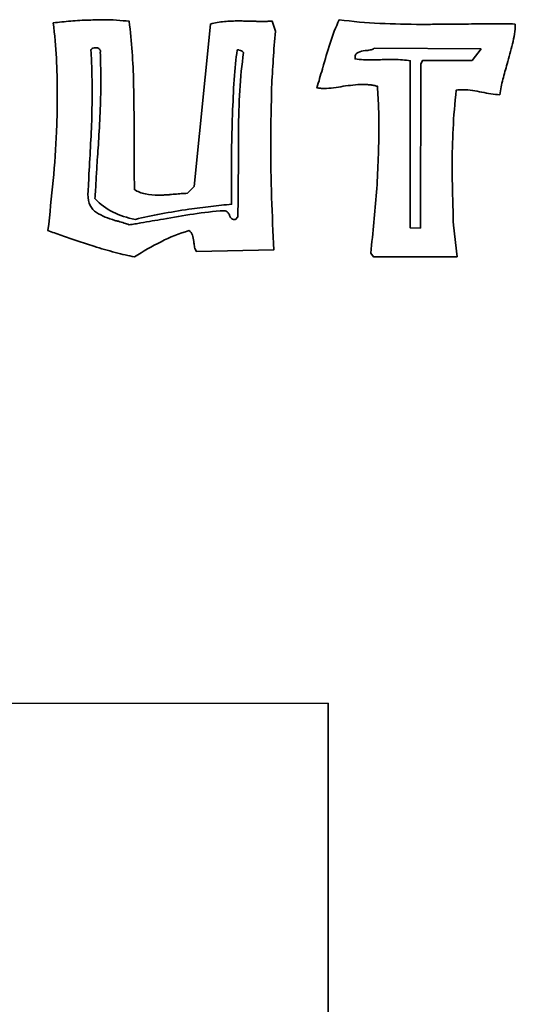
# Model space of a CAD drawing. Header units: centimetres. Extents: x -17 to 23.6, y -21.5 to 19.4.
# Tile 6 of 93: x 1.1 to 2.5, y -12.9 to -10.1. Entities that reach past the tile are written whole.
import ezdxf

# ---------------------------------------------------------------- set-up
doc = ezdxf.new("R2010")
doc.units = ezdxf.units.CM
doc.header["$MEASUREMENT"] = 0
doc.layers.add('Layer 1', color=7, linetype='Continuous')

msp = doc.modelspace()

# ---------------------------------------------------------------- linework, layer by layer
at = {"layer": 'Layer 1', "color": 36, "lineweight": 35}
for points, knots in [([(1.22315, -10.0865), (1.23913, -10.0847), (1.25568, -10.08304), (1.27289, -10.08152), (1.27289, -10.08152), (1.28997, -10.08015), (1.30747, -10.07905), (1.3251, -10.07849), (1.3251, -10.07849), (1.33227, -10.07849), (1.33904, -10.07838), (1.34549, -10.07796), (1.34549, -10.07796), (1.35213, -10.07768), (1.35862, -10.07754), (1.36507, -10.07754), (1.36507, -10.07754), (1.37802, -10.07754), (1.391, -10.07796), (1.40367, -10.07891), (1.40367, -10.07891), (1.41633, -10.07976), (1.42833, -10.08085), (1.43962, -10.08195), (1.43962, -10.08195), (1.44667, -10.14051), (1.4508, -10.19882), (1.45203, -10.25668), (1.45203, -10.25668), (1.45327, -10.31471), (1.45383, -10.37232), (1.45383, -10.42964), (1.45383, -10.42964), (1.45383, -10.42964), (1.45383, -10.505), (1.45383, -10.505), (1.45383, -10.505), (1.45383, -10.51452), (1.45397, -10.52401), (1.45426, -10.5334), (1.45426, -10.5334), (1.4545, -10.54292), (1.45464, -10.55241), (1.45464, -10.56179), (1.45464, -10.56179), (1.4636, -10.56772), (1.47394, -10.57185), (1.48565, -10.57418), (1.48565, -10.57418), (1.49751, -10.57654), (1.50992, -10.57778), (1.52301, -10.57778), (1.52301, -10.57778), (1.5277, -10.57778), (1.53236, -10.57763), (1.53719, -10.57735), (1.53719, -10.57735), (1.54189, -10.57707), (1.54658, -10.57693), (1.55138, -10.57693), (1.55138, -10.57693), (1.55427, -10.57626), (1.5573, -10.57584), (1.56062, -10.57555), (1.56062, -10.57555), (1.56393, -10.57527), (1.56697, -10.57516), (1.57, -10.57516), (1.57, -10.57516), (1.57593, -10.57446), (1.582, -10.57389), (1.58817, -10.57337), (1.58817, -10.57337), (1.59438, -10.5728), (1.60002, -10.57252), (1.60542, -10.57252), (1.60542, -10.57252), (1.60542, -10.57252), (1.62497, -10.55298), (1.62497, -10.55298), (1.62497, -10.55298), (1.62497, -10.55298), (1.67114, -10.08995), (1.67114, -10.08995), (1.67114, -10.08995), (1.68409, -10.0865), (1.69732, -10.08403), (1.71097, -10.0829), (1.71097, -10.0829), (1.72463, -10.08166), (1.73852, -10.08113), (1.7526, -10.08113), (1.7526, -10.08113), (1.75849, -10.08113), (1.76442, -10.08128), (1.77035, -10.08152), (1.77035, -10.08152), (1.77627, -10.08181), (1.7822, -10.08195), (1.78813, -10.08195), (1.78813, -10.08195), (1.78813, -10.08195), (1.80054, -10.08195), (1.80054, -10.08195), (1.80054, -10.08195), (1.80467, -10.08265), (1.80866, -10.0829), (1.81254, -10.0829), (1.81254, -10.0829), (1.81254, -10.0829), (1.83032, -10.0829), (1.83032, -10.0829), (1.83032, -10.0829), (1.83236, -10.0829), (1.8343, -10.08265), (1.8361, -10.08195), (1.8361, -10.08195), (1.8361, -10.08195), (1.84753, -10.08195), (1.84753, -10.08195), (1.84753, -10.08195), (1.84753, -10.08195), (1.85649, -10.11034), (1.85649, -10.11034), (1.85649, -10.11034), (1.85402, -10.13694), (1.85194, -10.16368), (1.85028, -10.19067), (1.85028, -10.19067), (1.84849, -10.21755), (1.84697, -10.24429), (1.84573, -10.27089), (1.84573, -10.27089), (1.8452, -10.29746), (1.84464, -10.32434), (1.84393, -10.35122), (1.84393, -10.35122), (1.84341, -10.3781), (1.84312, -10.40481), (1.84312, -10.43141), (1.84312, -10.43141), (1.84312, -10.48228), (1.84393, -10.53311), (1.84573, -10.58398), (1.84573, -10.58398), (1.84753, -10.63482), (1.84961, -10.68484), (1.85194, -10.73391), (1.85194, -10.73391), (1.85194, -10.73391), (1.63117, -10.73832), (1.63117, -10.73832), (1.63117, -10.73832), (1.62885, -10.73473), (1.62719, -10.73074), (1.6262, -10.72633), (1.6262, -10.72633), (1.62539, -10.72192), (1.62472, -10.71765), (1.62401, -10.71349), (1.62401, -10.71349), (1.62401, -10.71349), (1.62401, -10.70993), (1.62401, -10.70993), (1.62401, -10.70993), (1.62292, -10.70343), (1.62154, -10.69737), (1.62003, -10.69172), (1.62003, -10.69172), (1.61865, -10.68608), (1.61519, -10.68181), (1.60983, -10.67892), (1.60983, -10.67892), (1.58267, -10.6865), (1.55621, -10.69712), (1.53046, -10.71035), (1.53046, -10.71035), (1.50481, -10.72368), (1.47944, -10.73804), (1.45464, -10.75332), (1.45464, -10.75332), (1.4381, -10.75042), (1.41979, -10.7463), (1.39968, -10.74094), (1.39968, -10.74094), (1.37954, -10.73568), (1.35915, -10.72975), (1.33847, -10.7233), (1.33847, -10.7233), (1.33078, -10.72079), (1.32292, -10.71832), (1.31505, -10.71571), (1.31505, -10.71571), (1.30708, -10.71296), (1.29921, -10.71049), (1.29148, -10.70813), (1.29148, -10.70813), (1.27607, -10.70276), (1.26132, -10.69765), (1.24711, -10.69257), (1.24711, -10.69257), (1.23292, -10.6876), (1.21998, -10.68304), (1.20812, -10.67892), (1.20812, -10.67892), (1.21334, -10.63041), (1.21832, -10.58286), (1.22273, -10.53615), (1.22273, -10.53615), (1.22714, -10.48944), (1.23031, -10.44298), (1.23211, -10.39684), (1.23211, -10.39684), (1.23321, -10.37849), (1.23402, -10.36004), (1.2343, -10.34145), (1.2343, -10.34145), (1.23458, -10.32282), (1.23472, -10.30437), (1.23472, -10.28603), (1.23472, -10.28603), (1.23472, -10.2535), (1.23388, -10.22073), (1.23211, -10.1875), (1.23211, -10.1875), (1.23031, -10.15444), (1.22728, -10.12068), (1.22315, -10.0865)], [0, 0, 0, 0, 0.0172414, 0.0172414, 0.0172414, 0.0172414, 0.0344828, 0.0344828, 0.0344828, 0.0344828, 0.0517241, 0.0517241, 0.0517241, 0.0517241, 0.0689655, 0.0689655, 0.0689655, 0.0689655, 0.0862069, 0.0862069, 0.0862069, 0.0862069, 0.1034483, 0.1034483, 0.1034483, 0.1034483, 0.1206897, 0.1206897, 0.1206897, 0.1206897, 0.137931, 0.137931, 0.137931, 0.137931, 0.1551724, 0.1551724, 0.1551724, 0.1551724, 0.1724138, 0.1724138, 0.1724138, 0.1724138, 0.1896552, 0.1896552, 0.1896552, 0.1896552, 0.2068966, 0.2068966, 0.2068966, 0.2068966, 0.2241379, 0.2241379, 0.2241379, 0.2241379, 0.2413793, 0.2413793, 0.2413793, 0.2413793, 0.2586207, 0.2586207, 0.2586207, 0.2586207, 0.2758621, 0.2758621, 0.2758621, 0.2758621, 0.2931034, 0.2931034, 0.2931034, 0.2931034, 0.3103448, 0.3103448, 0.3103448, 0.3103448, 0.3275862, 0.3275862, 0.3275862, 0.3275862, 0.3448276, 0.3448276, 0.3448276, 0.3448276, 0.362069, 0.362069, 0.362069, 0.362069, 0.3793103, 0.3793103, 0.3793103, 0.3793103, 0.3965517, 0.3965517, 0.3965517, 0.3965517, 0.4137931, 0.4137931, 0.4137931, 0.4137931, 0.4310345, 0.4310345, 0.4310345, 0.4310345, 0.4482759, 0.4482759, 0.4482759, 0.4482759, 0.4655172, 0.4655172, 0.4655172, 0.4655172, 0.4827586, 0.4827586, 0.4827586, 0.4827586, 0.5, 0.5, 0.5, 0.5, 0.5172414, 0.5172414, 0.5172414, 0.5172414, 0.5344828, 0.5344828, 0.5344828, 0.5344828, 0.5517241, 0.5517241, 0.5517241, 0.5517241, 0.5689655, 0.5689655, 0.5689655, 0.5689655, 0.5862069, 0.5862069, 0.5862069, 0.5862069, 0.6034483, 0.6034483, 0.6034483, 0.6034483, 0.6206897, 0.6206897, 0.6206897, 0.6206897, 0.637931, 0.637931, 0.637931, 0.637931, 0.6551724, 0.6551724, 0.6551724, 0.6551724, 0.6724138, 0.6724138, 0.6724138, 0.6724138, 0.6896552, 0.6896552, 0.6896552, 0.6896552, 0.7068966, 0.7068966, 0.7068966, 0.7068966, 0.7241379, 0.7241379, 0.7241379, 0.7241379, 0.7413793, 0.7413793, 0.7413793, 0.7413793, 0.7586207, 0.7586207, 0.7586207, 0.7586207, 0.7758621, 0.7758621, 0.7758621, 0.7758621, 0.7931034, 0.7931034, 0.7931034, 0.7931034, 0.8103448, 0.8103448, 0.8103448, 0.8103448, 0.8275862, 0.8275862, 0.8275862, 0.8275862, 0.8448276, 0.8448276, 0.8448276, 0.8448276, 0.862069, 0.862069, 0.862069, 0.862069, 0.8793103, 0.8793103, 0.8793103, 0.8793103, 0.8965517, 0.8965517, 0.8965517, 0.8965517, 0.9137931, 0.9137931, 0.9137931, 0.9137931, 0.9310345, 0.9310345, 0.9310345, 0.9310345, 0.9482759, 0.9482759, 0.9482759, 0.9482759, 0.9655172, 0.9655172, 0.9655172, 0.9655172, 1, 1, 1, 1]), ([(2.54042, -10.08995), (2.53986, -10.10897), (2.53725, -10.12784), (2.53242, -10.14672), (2.53242, -10.14672), (2.52772, -10.16573), (2.52264, -10.1846), (2.51739, -10.20348), (2.51739, -10.20348), (2.5127, -10.21837), (2.50843, -10.23297), (2.505, -10.24743), (2.505, -10.24743), (2.50141, -10.26193), (2.49851, -10.27654), (2.49604, -10.29128), (2.49604, -10.29128), (2.48775, -10.29128), (2.47936, -10.29058), (2.47082, -10.28906), (2.47082, -10.28906), (2.46228, -10.28769), (2.45361, -10.28603), (2.44464, -10.28423), (2.44464, -10.28423), (2.43635, -10.28247), (2.42768, -10.28081), (2.41847, -10.27929), (2.41847, -10.27929), (2.40937, -10.27791), (2.39998, -10.27707), (2.3906, -10.27707), (2.3906, -10.27707), (2.3906, -10.27707), (2.38125, -10.27707), (2.38125, -10.27707), (2.38125, -10.27707), (2.37793, -10.27707), (2.3749, -10.27749), (2.37201, -10.27806), (2.37201, -10.27806), (2.36774, -10.3158), (2.36485, -10.3526), (2.36305, -10.38844), (2.36305, -10.38844), (2.36125, -10.42425), (2.36044, -10.45981), (2.36044, -10.49537), (2.36044, -10.49537), (2.36044, -10.5225), (2.36086, -10.55008), (2.36181, -10.5782), (2.36181, -10.5782), (2.36266, -10.60628), (2.36333, -10.63482), (2.36389, -10.66375), (2.36389, -10.66375), (2.36389, -10.66375), (2.37462, -10.75332), (2.37462, -10.75332), (2.37462, -10.75332), (2.37462, -10.75332), (2.13596, -10.75332), (2.13596, -10.75332), (2.13596, -10.75332), (2.13596, -10.75332), (2.1281, -10.74273), (2.1281, -10.74273), (2.1281, -10.74273), (2.13155, -10.71324), (2.13473, -10.68403), (2.13734, -10.65535), (2.13734, -10.65535), (2.14009, -10.62667), (2.14256, -10.59788), (2.14492, -10.56896), (2.14492, -10.56896), (2.14669, -10.54056), (2.14806, -10.51191), (2.14933, -10.48295), (2.14933, -10.48295), (2.15057, -10.45388), (2.1511, -10.42495), (2.1511, -10.39599), (2.1511, -10.39599), (2.15166, -10.37465), (2.15152, -10.35341), (2.15071, -10.33207), (2.15071, -10.33207), (2.14972, -10.31083), (2.14877, -10.2892), (2.14754, -10.26744), (2.14754, -10.26744), (2.14408, -10.2662), (2.14051, -10.26536), (2.13692, -10.26469), (2.13692, -10.26469), (2.13335, -10.26412), (2.13018, -10.26359), (2.12714, -10.26289), (2.12714, -10.26289), (2.12355, -10.26289), (2.12009, -10.26274), (2.11653, -10.26246), (2.11653, -10.26246), (2.11293, -10.26218), (2.10936, -10.26207), (2.10591, -10.26207), (2.10591, -10.26207), (2.09642, -10.26207), (2.08689, -10.2626), (2.07751, -10.26384), (2.07751, -10.26384), (2.06802, -10.26497), (2.05892, -10.2662), (2.04996, -10.26744), (2.04996, -10.26744), (2.04061, -10.26909), (2.03137, -10.27061), (2.02255, -10.27185), (2.02255, -10.27185), (2.01359, -10.27294), (2.00477, -10.27365), (1.99595, -10.27365), (1.99595, -10.27365), (1.99235, -10.27365), (1.98879, -10.27336), (1.98533, -10.27308), (1.98533, -10.27308), (1.98176, -10.2728), (1.97817, -10.27241), (1.9746, -10.27185), (1.9746, -10.27185), (1.9776, -10.26289), (1.98025, -10.25407), (1.98258, -10.24525), (1.98258, -10.24525), (1.9849, -10.23629), (1.98769, -10.22747), (1.99058, -10.21865), (1.99058, -10.21865), (1.99058, -10.21865), (1.99058, -10.21685), (1.99058, -10.21685), (1.99058, -10.21685), (1.99058, -10.21618), (1.99083, -10.21561), (1.99154, -10.21508), (1.99154, -10.21508), (1.99803, -10.19138), (2.00491, -10.16795), (2.01235, -10.14453), (2.01235, -10.14453), (2.01965, -10.12121), (2.02847, -10.09891), (2.03853, -10.07754), (2.03853, -10.07754), (2.07627, -10.0829), (2.11487, -10.0865), (2.15413, -10.08816), (2.15413, -10.08816), (2.19357, -10.08995), (2.23326, -10.09091), (2.27348, -10.09091), (2.27348, -10.09091), (2.29002, -10.09091), (2.30671, -10.09077), (2.32364, -10.09048), (2.32364, -10.09048), (2.34047, -10.0901), (2.35712, -10.08995), (2.37367, -10.08995), (2.37367, -10.08995), (2.37367, -10.08995), (2.40743, -10.08995), (2.40743, -10.08995), (2.40743, -10.08995), (2.42933, -10.08939), (2.45152, -10.08911), (2.474, -10.08911), (2.474, -10.08911), (2.49643, -10.08911), (2.51848, -10.08939), (2.54042, -10.08995)], [0, 0, 0, 0, 0.0212766, 0.0212766, 0.0212766, 0.0212766, 0.0425532, 0.0425532, 0.0425532, 0.0425532, 0.0638298, 0.0638298, 0.0638298, 0.0638298, 0.0851064, 0.0851064, 0.0851064, 0.0851064, 0.106383, 0.106383, 0.106383, 0.106383, 0.1276596, 0.1276596, 0.1276596, 0.1276596, 0.1489362, 0.1489362, 0.1489362, 0.1489362, 0.1702128, 0.1702128, 0.1702128, 0.1702128, 0.1914894, 0.1914894, 0.1914894, 0.1914894, 0.212766, 0.212766, 0.212766, 0.212766, 0.2340426, 0.2340426, 0.2340426, 0.2340426, 0.2553191, 0.2553191, 0.2553191, 0.2553191, 0.2765957, 0.2765957, 0.2765957, 0.2765957, 0.2978723, 0.2978723, 0.2978723, 0.2978723, 0.3191489, 0.3191489, 0.3191489, 0.3191489, 0.3404255, 0.3404255, 0.3404255, 0.3404255, 0.3617021, 0.3617021, 0.3617021, 0.3617021, 0.3829787, 0.3829787, 0.3829787, 0.3829787, 0.4042553, 0.4042553, 0.4042553, 0.4042553, 0.4255319, 0.4255319, 0.4255319, 0.4255319, 0.4468085, 0.4468085, 0.4468085, 0.4468085, 0.4680851, 0.4680851, 0.4680851, 0.4680851, 0.4893617, 0.4893617, 0.4893617, 0.4893617, 0.5106383, 0.5106383, 0.5106383, 0.5106383, 0.5319149, 0.5319149, 0.5319149, 0.5319149, 0.5531915, 0.5531915, 0.5531915, 0.5531915, 0.5744681, 0.5744681, 0.5744681, 0.5744681, 0.5957447, 0.5957447, 0.5957447, 0.5957447, 0.6170213, 0.6170213, 0.6170213, 0.6170213, 0.6382979, 0.6382979, 0.6382979, 0.6382979, 0.6595745, 0.6595745, 0.6595745, 0.6595745, 0.6808511, 0.6808511, 0.6808511, 0.6808511, 0.7021277, 0.7021277, 0.7021277, 0.7021277, 0.7234043, 0.7234043, 0.7234043, 0.7234043, 0.7446809, 0.7446809, 0.7446809, 0.7446809, 0.7659574, 0.7659574, 0.7659574, 0.7659574, 0.787234, 0.787234, 0.787234, 0.787234, 0.8085106, 0.8085106, 0.8085106, 0.8085106, 0.8297872, 0.8297872, 0.8297872, 0.8297872, 0.8510638, 0.8510638, 0.8510638, 0.8510638, 0.8723404, 0.8723404, 0.8723404, 0.8723404, 0.893617, 0.893617, 0.893617, 0.893617, 0.9148936, 0.9148936, 0.9148936, 0.9148936, 0.9361702, 0.9361702, 0.9361702, 0.9361702, 0.9574468, 0.9574468, 0.9574468, 0.9574468, 1, 1, 1, 1]), ([(1.3571, -10.17152), (1.3571, -10.17152), (1.3571, -10.17028), (1.3571, -10.17028), (1.3571, -10.17028), (1.3571, -10.17), (1.35735, -10.16986), (1.35805, -10.16986), (1.35805, -10.16986), (1.35805, -10.16986), (1.35805, -10.16806), (1.35805, -10.16806), (1.35805, -10.16806), (1.35735, -10.1645), (1.35573, -10.16189), (1.35308, -10.16009), (1.35308, -10.16009), (1.35047, -10.15829), (1.34744, -10.15733), (1.34387, -10.15733), (1.34387, -10.15733), (1.34151, -10.15733), (1.3389, -10.15786), (1.33629, -10.15871), (1.33629, -10.15871), (1.33368, -10.15966), (1.33174, -10.1616), (1.3305, -10.1645), (1.3305, -10.1645), (1.33174, -10.1846), (1.33255, -10.20485), (1.33311, -10.22528), (1.33311, -10.22528), (1.33378, -10.24567), (1.33406, -10.26592), (1.33406, -10.28603), (1.33406, -10.28603), (1.33406, -10.29721), (1.33392, -10.30864), (1.33368, -10.32007), (1.33368, -10.32007), (1.33325, -10.33164), (1.33311, -10.34335), (1.33311, -10.35521), (1.33311, -10.35521), (1.33202, -10.38417), (1.33064, -10.41296), (1.32913, -10.4416), (1.32913, -10.4416), (1.32775, -10.47028), (1.32609, -10.49921), (1.32429, -10.52817), (1.32429, -10.52817), (1.32429, -10.53396), (1.32415, -10.53989), (1.32387, -10.54581), (1.32387, -10.54581), (1.32359, -10.55174), (1.32306, -10.55763), (1.32249, -10.56356), (1.32249, -10.56356), (1.32249, -10.56356), (1.32249, -10.56977), (1.32249, -10.56977), (1.32249, -10.56977), (1.32196, -10.57033), (1.32168, -10.57114), (1.32168, -10.57199), (1.32168, -10.57199), (1.32168, -10.57199), (1.32168, -10.57516), (1.32168, -10.57516), (1.32168, -10.57516), (1.32221, -10.60049), (1.3305, -10.61799), (1.34648, -10.62738), (1.34648, -10.62738), (1.36246, -10.6369), (1.37982, -10.64431), (1.39883, -10.64957), (1.39883, -10.64957), (1.40063, -10.65024), (1.40229, -10.6508), (1.40409, -10.65136), (1.40409, -10.65136), (1.40586, -10.65204), (1.40765, -10.65232), (1.40945, -10.65232), (1.40945, -10.65232), (1.41467, -10.65412), (1.41993, -10.65563), (1.42487, -10.65715), (1.42487, -10.65715), (1.42999, -10.65867), (1.43482, -10.66033), (1.43962, -10.66195), (1.43962, -10.66195), (1.44487, -10.66142), (1.45038, -10.66071), (1.45602, -10.65976), (1.45602, -10.65976), (1.46156, -10.65895), (1.46706, -10.65796), (1.47242, -10.65673), (1.47242, -10.65673), (1.48361, -10.65493), (1.49461, -10.65313), (1.50523, -10.65136), (1.50523, -10.65136), (1.51585, -10.64957), (1.52643, -10.64791), (1.53719, -10.64611), (1.53719, -10.64611), (1.56559, -10.64075), (1.5941, -10.63591), (1.62278, -10.6315), (1.62278, -10.6315), (1.65142, -10.62695), (1.68053, -10.62392), (1.71013, -10.62215), (1.71013, -10.62215), (1.71482, -10.62268), (1.71828, -10.6242), (1.72032, -10.62656), (1.72032, -10.62656), (1.7224, -10.62889), (1.72406, -10.63164), (1.72515, -10.63454), (1.72515, -10.63454), (1.72515, -10.63454), (1.72515, -10.63538), (1.72515, -10.63538), (1.72515, -10.63538), (1.72639, -10.63842), (1.72791, -10.64103), (1.72999, -10.64336), (1.72999, -10.64336), (1.73203, -10.64572), (1.73577, -10.64696), (1.74114, -10.64696), (1.74114, -10.64696), (1.74114, -10.64696), (1.74293, -10.64696), (1.74293, -10.64696), (1.74293, -10.64696), (1.74293, -10.64696), (1.74914, -10.63979), (1.74914, -10.63979), (1.74914, -10.63979), (1.74967, -10.62448), (1.74995, -10.6085), (1.74995, -10.59196), (1.74995, -10.59196), (1.74995, -10.59196), (1.74995, -10.54056), (1.74995, -10.54056), (1.74995, -10.54056), (1.75066, -10.5287), (1.75094, -10.51685), (1.75094, -10.505), (1.75094, -10.505), (1.75094, -10.505), (1.75094, -10.39504), (1.75094, -10.39504), (1.75094, -10.39504), (1.75147, -10.35605), (1.75285, -10.3176), (1.75493, -10.27982), (1.75493, -10.27982), (1.75701, -10.24193), (1.76071, -10.20584), (1.76594, -10.17152), (1.76594, -10.17152), (1.76594, -10.17152), (1.76484, -10.17042), (1.76417, -10.16986), (1.76417, -10.16986), (1.76304, -10.16862), (1.76153, -10.16739), (1.75976, -10.1663), (1.75976, -10.1663), (1.75796, -10.16506), (1.75588, -10.1645), (1.75355, -10.1645), (1.75355, -10.1645), (1.75299, -10.16393), (1.75204, -10.16354), (1.75094, -10.16354), (1.75094, -10.16354), (1.74967, -10.16354), (1.74844, -10.16393), (1.74734, -10.1645), (1.74734, -10.1645), (1.74378, -10.18873), (1.74099, -10.21685), (1.73895, -10.2487), (1.73895, -10.2487), (1.73687, -10.28067), (1.73521, -10.31347), (1.73411, -10.34724), (1.73411, -10.34724), (1.73217, -10.39807), (1.73136, -10.44644), (1.73136, -10.49219), (1.73136, -10.49219), (1.73136, -10.49219), (1.73136, -10.60353), (1.73136, -10.60353), (1.73136, -10.60353), (1.71249, -10.60533), (1.69277, -10.60741), (1.67238, -10.60974), (1.67238, -10.60974), (1.65199, -10.61207), (1.63117, -10.61471), (1.60983, -10.61775), (1.60983, -10.61775), (1.58323, -10.62187), (1.55691, -10.62628), (1.53084, -10.63097), (1.53084, -10.63097), (1.50495, -10.63577), (1.48043, -10.64103), (1.45725, -10.64696), (1.45725, -10.64696), (1.43369, -10.64226), (1.41235, -10.63524), (1.39347, -10.62614), (1.39347, -10.62614), (1.3746, -10.6169), (1.35735, -10.60409), (1.34207, -10.58755), (1.34207, -10.58755), (1.34317, -10.57033), (1.34426, -10.55336), (1.34511, -10.53657), (1.34511, -10.53657), (1.34606, -10.51974), (1.34701, -10.50295), (1.34828, -10.48641), (1.34828, -10.48641), (1.34881, -10.47455), (1.34952, -10.46298), (1.35047, -10.45141), (1.35047, -10.45141), (1.35132, -10.43984), (1.35213, -10.42813), (1.35269, -10.41641), (1.35269, -10.41641), (1.35446, -10.38855), (1.35597, -10.36046), (1.3571, -10.33207), (1.3571, -10.33207), (1.35834, -10.30367), (1.35887, -10.27502), (1.35887, -10.24606), (1.35887, -10.24606), (1.35887, -10.24606), (1.35887, -10.22126), (1.35887, -10.22126), (1.35887, -10.22126), (1.35834, -10.213), (1.35805, -10.20475), (1.35805, -10.19646), (1.35805, -10.19646), (1.35805, -10.1882), (1.35777, -10.17981), (1.3571, -10.17152)], [0, 0, 0, 0, 0.0147059, 0.0147059, 0.0147059, 0.0147059, 0.0294118, 0.0294118, 0.0294118, 0.0294118, 0.0441176, 0.0441176, 0.0441176, 0.0441176, 0.0588235, 0.0588235, 0.0588235, 0.0588235, 0.0735294, 0.0735294, 0.0735294, 0.0735294, 0.0882353, 0.0882353, 0.0882353, 0.0882353, 0.1029412, 0.1029412, 0.1029412, 0.1029412, 0.1176471, 0.1176471, 0.1176471, 0.1176471, 0.1323529, 0.1323529, 0.1323529, 0.1323529, 0.1470588, 0.1470588, 0.1470588, 0.1470588, 0.1617647, 0.1617647, 0.1617647, 0.1617647, 0.1764706, 0.1764706, 0.1764706, 0.1764706, 0.1911765, 0.1911765, 0.1911765, 0.1911765, 0.2058824, 0.2058824, 0.2058824, 0.2058824, 0.2205882, 0.2205882, 0.2205882, 0.2205882, 0.2352941, 0.2352941, 0.2352941, 0.2352941, 0.25, 0.25, 0.25, 0.25, 0.2647059, 0.2647059, 0.2647059, 0.2647059, 0.2794118, 0.2794118, 0.2794118, 0.2794118, 0.2941176, 0.2941176, 0.2941176, 0.2941176, 0.3088235, 0.3088235, 0.3088235, 0.3088235, 0.3235294, 0.3235294, 0.3235294, 0.3235294, 0.3382353, 0.3382353, 0.3382353, 0.3382353, 0.3529412, 0.3529412, 0.3529412, 0.3529412, 0.3676471, 0.3676471, 0.3676471, 0.3676471, 0.3823529, 0.3823529, 0.3823529, 0.3823529, 0.3970588, 0.3970588, 0.3970588, 0.3970588, 0.4117647, 0.4117647, 0.4117647, 0.4117647, 0.4264706, 0.4264706, 0.4264706, 0.4264706, 0.4411765, 0.4411765, 0.4411765, 0.4411765, 0.4558824, 0.4558824, 0.4558824, 0.4558824, 0.4705882, 0.4705882, 0.4705882, 0.4705882, 0.4852941, 0.4852941, 0.4852941, 0.4852941, 0.5, 0.5, 0.5, 0.5, 0.5147059, 0.5147059, 0.5147059, 0.5147059, 0.5294118, 0.5294118, 0.5294118, 0.5294118, 0.5441176, 0.5441176, 0.5441176, 0.5441176, 0.5588235, 0.5588235, 0.5588235, 0.5588235, 0.5735294, 0.5735294, 0.5735294, 0.5735294, 0.5882353, 0.5882353, 0.5882353, 0.5882353, 0.6029412, 0.6029412, 0.6029412, 0.6029412, 0.6176471, 0.6176471, 0.6176471, 0.6176471, 0.6323529, 0.6323529, 0.6323529, 0.6323529, 0.6470588, 0.6470588, 0.6470588, 0.6470588, 0.6617647, 0.6617647, 0.6617647, 0.6617647, 0.6764706, 0.6764706, 0.6764706, 0.6764706, 0.6911765, 0.6911765, 0.6911765, 0.6911765, 0.7058824, 0.7058824, 0.7058824, 0.7058824, 0.7205882, 0.7205882, 0.7205882, 0.7205882, 0.7352941, 0.7352941, 0.7352941, 0.7352941, 0.75, 0.75, 0.75, 0.75, 0.7647059, 0.7647059, 0.7647059, 0.7647059, 0.7794118, 0.7794118, 0.7794118, 0.7794118, 0.7941176, 0.7941176, 0.7941176, 0.7941176, 0.8088235, 0.8088235, 0.8088235, 0.8088235, 0.8235294, 0.8235294, 0.8235294, 0.8235294, 0.8382353, 0.8382353, 0.8382353, 0.8382353, 0.8529412, 0.8529412, 0.8529412, 0.8529412, 0.8676471, 0.8676471, 0.8676471, 0.8676471, 0.8823529, 0.8823529, 0.8823529, 0.8823529, 0.8970588, 0.8970588, 0.8970588, 0.8970588, 0.9117647, 0.9117647, 0.9117647, 0.9117647, 0.9264706, 0.9264706, 0.9264706, 0.9264706, 0.9411765, 0.9411765, 0.9411765, 0.9411765, 0.9558824, 0.9558824, 0.9558824, 0.9558824, 0.9705882, 0.9705882, 0.9705882, 0.9705882, 1, 1, 1, 1]), ([(2.44285, -10.1609), (2.44285, -10.1609), (2.13773, -10.15913), (2.13773, -10.15913), (2.13773, -10.15913), (2.13596, -10.1609), (2.13321, -10.16227), (2.12933, -10.16312), (2.12933, -10.16312), (2.12549, -10.16407), (2.12122, -10.16478), (2.11653, -10.16545), (2.11653, -10.16545), (2.11653, -10.16545), (2.11212, -10.16545), (2.11212, -10.16545), (2.11212, -10.16545), (2.10495, -10.16658), (2.09846, -10.16834), (2.09254, -10.17071), (2.09254, -10.17071), (2.08661, -10.17303), (2.08372, -10.17815), (2.08372, -10.1857), (2.08372, -10.1857), (2.08372, -10.1857), (2.08372, -10.1893), (2.08372, -10.1893), (2.08372, -10.1893), (2.09144, -10.19053), (2.09931, -10.19124), (2.10771, -10.19152), (2.10771, -10.19152), (2.11596, -10.19191), (2.12425, -10.19205), (2.13251, -10.19205), (2.13251, -10.19205), (2.13251, -10.19205), (2.14849, -10.19205), (2.14849, -10.19205), (2.14849, -10.19205), (2.15374, -10.19205), (2.15911, -10.19162), (2.16433, -10.1911), (2.16433, -10.1911), (2.16433, -10.1911), (2.19453, -10.1911), (2.19453, -10.1911), (2.19453, -10.1911), (2.20278, -10.1911), (2.21093, -10.19138), (2.2189, -10.19205), (2.2189, -10.19205), (2.22691, -10.19261), (2.23421, -10.19342), (2.24067, -10.19466), (2.24067, -10.19466), (2.24067, -10.19466), (2.24067, -10.67091), (2.24067, -10.67091), (2.24067, -10.67091), (2.24067, -10.67091), (2.26991, -10.67176), (2.26991, -10.67176), (2.26991, -10.67176), (2.26991, -10.67176), (2.27087, -10.20447), (2.27087, -10.20447), (2.27087, -10.20447), (2.27087, -10.20447), (2.27609, -10.19371), (2.27609, -10.19371), (2.27609, -10.19371), (2.27609, -10.19371), (2.4172, -10.19371), (2.4172, -10.19371), (2.4172, -10.19371), (2.4172, -10.19371), (2.44285, -10.1609), (2.44285, -10.1609)], [0, 0, 0, 0, 0.047619, 0.047619, 0.047619, 0.047619, 0.0952381, 0.0952381, 0.0952381, 0.0952381, 0.1428571, 0.1428571, 0.1428571, 0.1428571, 0.1904762, 0.1904762, 0.1904762, 0.1904762, 0.2380952, 0.2380952, 0.2380952, 0.2380952, 0.2857143, 0.2857143, 0.2857143, 0.2857143, 0.3333333, 0.3333333, 0.3333333, 0.3333333, 0.3809524, 0.3809524, 0.3809524, 0.3809524, 0.4285714, 0.4285714, 0.4285714, 0.4285714, 0.4761905, 0.4761905, 0.4761905, 0.4761905, 0.5238095, 0.5238095, 0.5238095, 0.5238095, 0.5714286, 0.5714286, 0.5714286, 0.5714286, 0.6190476, 0.6190476, 0.6190476, 0.6190476, 0.6666667, 0.6666667, 0.6666667, 0.6666667, 0.7142857, 0.7142857, 0.7142857, 0.7142857, 0.7619048, 0.7619048, 0.7619048, 0.7619048, 0.8095238, 0.8095238, 0.8095238, 0.8095238, 0.8571429, 0.8571429, 0.8571429, 0.8571429, 0.9047619, 0.9047619, 0.9047619, 0.9047619, 1, 1, 1, 1]), ([(0.12552, -12.02635), (0.12552, -12.02635), (2.00695, -12.02677), (2.00695, -12.02677), (2.00695, -12.02677), (2.00695, -12.02677), (2.00695, -14.84032), (2.00695, -14.84032), (2.00695, -14.84032), (2.00695, -14.84032), (0.12552, -14.84032), (0.12552, -14.84032), (0.12552, -14.84032), (0.12552, -14.84032), (0.12552, -13.90338), (0.12552, -13.90338), (0.12552, -13.90338), (0.12552, -13.90338), (1.07664, -13.89128), (1.07664, -13.89128), (1.07664, -13.89128), (1.07664, -13.89128), (1.07664, -12.96068), (1.07664, -12.96068), (1.07664, -12.96068), (1.07664, -12.96068), (0.12552, -12.96068), (0.12552, -12.96068), (0.12552, -12.96068), (0.12552, -12.96068), (0.12552, -12.02635), (0.12552, -12.02635)], [0, 0, 0, 0, 0.1111111, 0.1111111, 0.1111111, 0.1111111, 0.2222222, 0.2222222, 0.2222222, 0.2222222, 0.3333333, 0.3333333, 0.3333333, 0.3333333, 0.4444444, 0.4444444, 0.4444444, 0.4444444, 0.5555556, 0.5555556, 0.5555556, 0.5555556, 0.6666667, 0.6666667, 0.6666667, 0.6666667, 0.7777778, 0.7777778, 0.7777778, 0.7777778, 1, 1, 1, 1])]:
    msp.add_open_spline(points, degree=3, knots=knots, dxfattribs=at)

doc.saveas('drawing.dxf')
